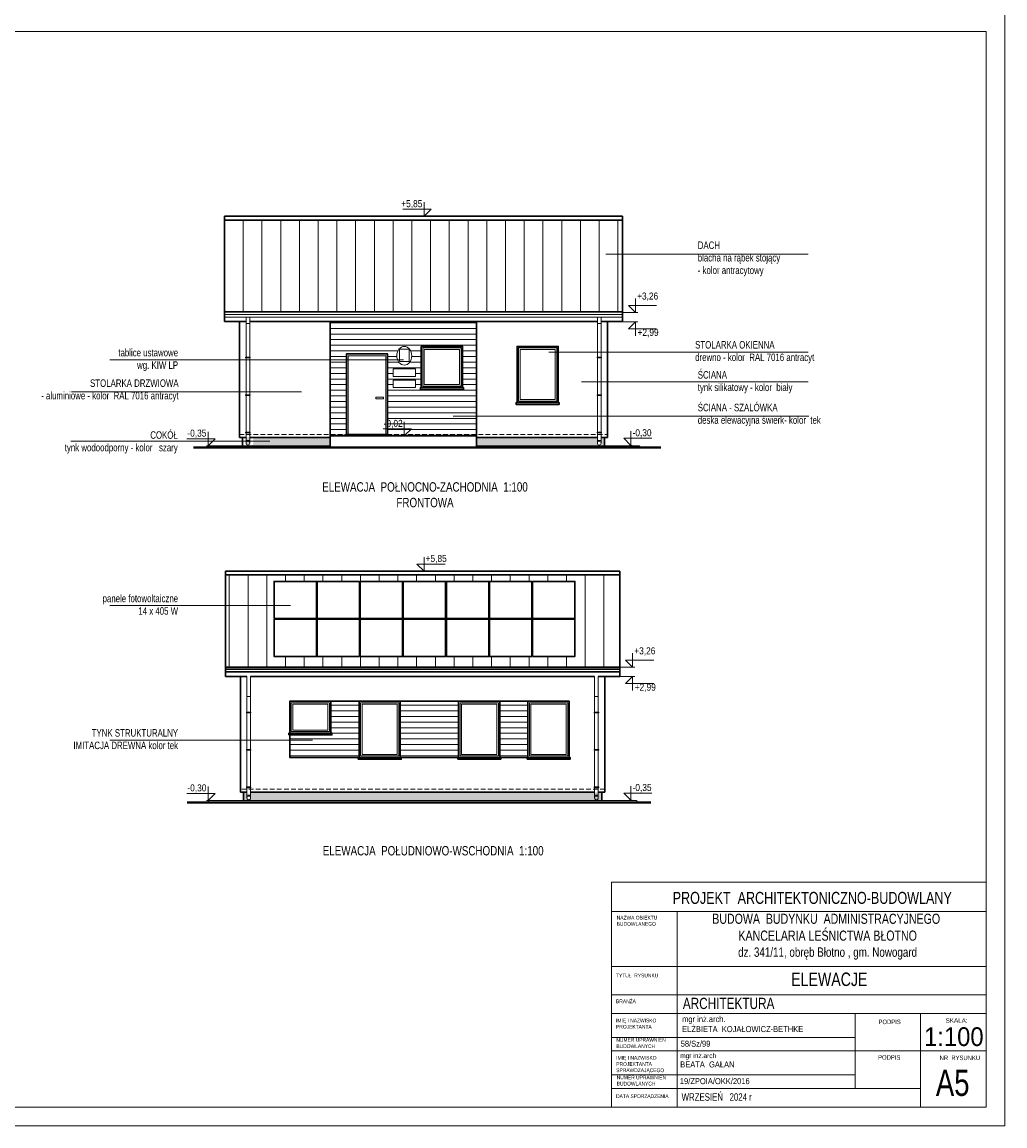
# Model space of a CAD drawing. Header units: inches. Extents: x 53031 to 98566, y -51777 to -15616.
# Tile 4 of 45: x 54793 to 57416, y -22242 to -19297. Entities that reach past the tile are written whole.
import ezdxf
from ezdxf.enums import TextEntityAlignment as Align

# ---------------------------------------------------------------- set-up
doc = ezdxf.new("R2010")
doc.units = ezdxf.units.IN
doc.header["$MEASUREMENT"] = 0
doc.linetypes.add('HIDDEN', pattern=[0.375, 0.25, -0.125])
doc.layers.get('0').update_dxf_attribs({"lineweight": 0})
for name, color, linetype, lineweight in [('16a-elew.cienka', 251, 'Continuous', 0), ('A--tabelka rysunku', 7, 'Continuous', 0), ('p--elewacja', 46, 'Continuous', 30), ('p--elewacja cienka', 251, 'Continuous', 0), ('p--koty wysok.', 141, 'Continuous', 0), ('p--opisy elewacji', 43, 'Continuous', 5), ('p--podpis rysunku', 7, 'Continuous', 0), ('p--tablice państwowe', 1, 'Continuous', 0)]:
    doc.layers.add(name, color=color, linetype=linetype, lineweight=lineweight)
doc.styles.add('1-50', font='arial.ttf', dxfattribs={"width": 0.75, "height": 12.5})
doc.styles.add('1-500', font='arial.ttf', dxfattribs={"width": 0.75, "height": 1.25})
doc.styles.add('Arial narrow', font='arial.ttf', dxfattribs={"width": 0.75})
doc.styles.get("Standard").update_dxf_attribs({"font": 'arial.ttf', "width": 0.75})
doc.styles.add('STYL-1', font='arial.ttf', dxfattribs={"width": 0.75})

# ---------------------------------------------------------------- blocks, each defined once
blk = doc.blocks.new('kota wykoń')
for p, q in [((0, 25), (0, 0)), ((0, 0), (-12.5, 12.5)), ((-12.5, 12.5), (37.5, 12.5))]:
    blk.add_line(p, q)
at = {"lineweight": 0}
blk.add_line((-2.5, 0), (2.5, 0), dxfattribs=at)

msp = doc.modelspace()

# ---------------------------------------------------------------- hatches: boundary and pattern name
at = {"layer": '16a-elew.cienka'}
h = msp.add_hatch(dxfattribs=at)
h.set_pattern_fill('ANSI31', color=256, scale=120, angle=135, style=0)
h.paths.add_polyline_path([(55692.182, -21109.218), (55617.182, -21109.218), (55617.182, -21194.218), (55617.182, -21194.218), (55619.682, -21194.218), (55619.682, -21199.218), (55507.182, -21199.218), (55507.182, -21259.218), (55692.182, -21259.218)])
h = msp.add_hatch(dxfattribs=at)
h.set_pattern_fill('ANSI31', color=256, scale=120, angle=135, style=0)
h.paths.add_polyline_path([(55957.854, -21109.218), (55802.182, -21109.218), (55802.182, -21259.218), (55957.854, -21259.218)])
h = msp.add_hatch(dxfattribs=at)
h.set_pattern_fill('ANSI31', color=256, scale=120, angle=135, style=0)
h.paths.add_polyline_path([(56067.854, -21109.218), (56142.854, -21109.218), (56142.854, -21259.218), (56067.854, -21259.218)])
at = {"layer": 'p--elewacja cienka', "linetype": 'Continuous', "lineweight": 5}
h = msp.add_hatch(dxfattribs=at)
h.set_pattern_fill('ANSI31', color=256, scale=400, angle=45, style=0)
h.set_pattern_definition([(90, (382.86, 1339.57), (-50, 3e-15), [])])
h.paths.add_polyline_path([(56416.774, -20071.978), (56416.774, -19825.534), (55306.554, -19825.534), (55306.554, -20071.978)])
h = msp.add_hatch(dxfattribs=at)
h.set_pattern_fill('02-Tynk zaprawa', color=256, scale=10, angle=180, style=0)
h.set_pattern_definition([(170, (103451.703, 275.835), (0.285407, 30.412473), [0, -10]), (168, (103448.703, 270.835), (3.302908, 29.968163), [0, -10]), (-177, (103455.703, 268.835), (-6.563226, 29.697206), [0, -15]), (-98, (103454.703, 270.335), (-41.559146, -8.29683), [0, -5]), (157, (103455.703, 269.335), (-6.688163, 35.429768), [0, -8]), (122, (103457.703, 266.835), (-37.630472, -5.826453), [0, -6]), (101, (103457.703, 272.835), (36.947797, 14.31294), [0, -9]), (140, (103451.703, 275.835), (28.30916, 41.51616), [0, -10]), (88, (103448.703, 270.835), (40.080332, 1.602193), [0, -10]), (-137, (103455.7, 268.835), (-51.39665, 47.78477), [0, -15]), (-168, (103454.703, 270.335), (-19.931417, 26.433664), [0, -5]), (117, (103455.703, 269.335), (16.75938, 30.985855), [0, -9]), (174, (103457.7027, 266.835), (-15.492735, -3.9019435), [0, -6]), (42, (103457.703, 272.835), (37.989413, -31.73018), [0, -43]), (98, (103451.703, 275.835), (29.012177, 9.126533), [1, -10]), (-168, (103448.703, 270.835), (-9.171794, 28.720693), [1, -10]), (143, (103455.703, 268.835), (14.061273, 26.96814), [1, -15]), (-78, (103454.703, 270.335), (-36.21514, -22.010534), [1, -5]), (77, (103455.703, 269.335), (33.730123, 12.73887), [1, -8]), (-161, (103457.703, 266.835), (-2.787893, -37.976672), [1, -6]), (171, (103457.703, 272.835), (-0.812874, 39.614887), [1, -9]), (-88, (103451.703, 275.835), (-49.795044, -6.74193), [1, -10]), (-118, (103448.703, 270.835), (-36.726318, 16.13002), [1, -10]), (37, (103455.7, 268.835), (46.12023, -52.89541), [1, -15]), (68, (103454.703, 270.335), (33.060008, 1.742376), [1, -5]), (-127, (103455.703, 269.335), (-35.19673, 1.479925), [1, -9]), (54, (103457.7027, 266.835), (4.3671853, 15.3680738), [1, -6]), (142, (103457.703, 272.835), (24.651337, 42.922157), [1, -43]), (98, (103451.603, 275.835), (29.012177, 9.126533), [1, -10]), (-168, (103448.603, 270.835), (-9.171794, 28.720693), [1, -10]), (143, (103455.603, 268.835), (14.061273, 26.96814), [1, -15]), (-78, (103454.603, 270.335), (-36.21514, -22.010534), [1, -5]), (77, (103455.603, 269.335), (33.730123, 12.73887), [1, -8]), (-161, (103457.803, 266.835), (-2.787893, -37.976672), [1, -6]), (171, (103457.803, 272.835), (-0.812874, 39.614887), [1, -9]), (-88, (103451.603, 275.835), (-49.795044, -6.74193), [1, -10]), (-118, (103448.603, 270.835), (-36.726318, 16.13002), [1, -10]), (37, (103455.6, 268.835), (46.12023, -52.89541), [1, -15]), (68, (103454.603, 270.335), (33.060008, 1.742376), [1, -5]), (-127, (103455.603, 269.335), (-35.19673, 1.479925), [1, -9]), (54, (103457.8027, 266.835), (4.3671853, 15.3680738), [1, -6]), (142, (103457.803, 272.835), (24.651337, 42.922157), [1, -43])])
h.paths.add_polyline_path([(55614.914, -20427.714), (55390.814, -20427.714), (55390.814, -20405.714), (55400.164, -20405.714), (55400.164, -20413.335), (55400.164, -20420.964, 1), (55410.164, -20420.964), (55410.164, -20413.335), (55410.164, -20405.714), (55614.914, -20405.714)])
h = msp.add_hatch(dxfattribs=at)
h.set_pattern_fill('02-Tynk zaprawa', color=256, scale=10, angle=180, style=0)
h.set_pattern_definition([(170, (103451.703, 275.835), (0.285407, 30.412473), [0, -10]), (168, (103448.703, 270.835), (3.302908, 29.968163), [0, -10]), (-177, (103455.703, 268.835), (-6.563226, 29.697206), [0, -15]), (-98, (103454.703, 270.335), (-41.559146, -8.29683), [0, -5]), (157, (103455.703, 269.335), (-6.688163, 35.429768), [0, -8]), (122, (103457.703, 266.835), (-37.630472, -5.826453), [0, -6]), (101, (103457.703, 272.835), (36.947797, 14.31294), [0, -9]), (140, (103451.703, 275.835), (28.30916, 41.51616), [0, -10]), (88, (103448.703, 270.835), (40.080332, 1.602193), [0, -10]), (-137, (103455.7, 268.835), (-51.39665, 47.78477), [0, -15]), (-168, (103454.703, 270.335), (-19.931417, 26.433664), [0, -5]), (117, (103455.703, 269.335), (16.75938, 30.985855), [0, -9]), (174, (103457.7027, 266.835), (-15.492735, -3.9019435), [0, -6]), (42, (103457.703, 272.835), (37.989413, -31.73018), [0, -43]), (98, (103451.703, 275.835), (29.012177, 9.126533), [1, -10]), (-168, (103448.703, 270.835), (-9.171794, 28.720693), [1, -10]), (143, (103455.703, 268.835), (14.061273, 26.96814), [1, -15]), (-78, (103454.703, 270.335), (-36.21514, -22.010534), [1, -5]), (77, (103455.703, 269.335), (33.730123, 12.73887), [1, -8]), (-161, (103457.703, 266.835), (-2.787893, -37.976672), [1, -6]), (171, (103457.703, 272.835), (-0.812874, 39.614887), [1, -9]), (-88, (103451.703, 275.835), (-49.795044, -6.74193), [1, -10]), (-118, (103448.703, 270.835), (-36.726318, 16.13002), [1, -10]), (37, (103455.7, 268.835), (46.12023, -52.89541), [1, -15]), (68, (103454.703, 270.335), (33.060008, 1.742376), [1, -5]), (-127, (103455.703, 269.335), (-35.19673, 1.479925), [1, -9]), (54, (103457.7027, 266.835), (4.3671853, 15.3680738), [1, -6]), (142, (103457.703, 272.835), (24.651337, 42.922157), [1, -43]), (98, (103451.603, 275.835), (29.012177, 9.126533), [1, -10]), (-168, (103448.603, 270.835), (-9.171794, 28.720693), [1, -10]), (143, (103455.603, 268.835), (14.061273, 26.96814), [1, -15]), (-78, (103454.603, 270.335), (-36.21514, -22.010534), [1, -5]), (77, (103455.603, 269.335), (33.730123, 12.73887), [1, -8]), (-161, (103457.803, 266.835), (-2.787893, -37.976672), [1, -6]), (171, (103457.803, 272.835), (-0.812874, 39.614887), [1, -9]), (-88, (103451.603, 275.835), (-49.795044, -6.74193), [1, -10]), (-118, (103448.603, 270.835), (-36.726318, 16.13002), [1, -10]), (37, (103455.6, 268.835), (46.12023, -52.89541), [1, -15]), (68, (103454.603, 270.335), (33.060008, 1.742376), [1, -5]), (-127, (103455.603, 269.335), (-35.19673, 1.479925), [1, -9]), (54, (103457.8027, 266.835), (4.3671853, 15.3680738), [1, -6]), (142, (103457.803, 272.835), (24.651337, 42.922157), [1, -43])])
h.paths.add_polyline_path([(56005.614, -20427.714), (56005.614, -20405.714), (56328.164, -20405.714), (56328.164, -20413.335), (56328.164, -20420.964, 1), (56338.164, -20420.964), (56338.164, -20413.335), (56338.164, -20405.714), (56347.514, -20405.714), (56347.514, -20427.714)])
h = msp.add_hatch(dxfattribs=at)
h.set_pattern_fill('ANSI31', color=256, scale=400, angle=45, style=0)
h.set_pattern_definition([(90, (345.653, 76.17), (-50, 3e-15), [])])
h.paths.add_polyline_path([(56388.014, -21018.548), (56388.014, -20772.105), (55335.314, -20772.105), (55335.314, -20854.385), (55335.314, -21018.548), (56387.994, -21018.548)])
h.paths.add_polyline_path([(55695.064, -20888.695), (55808.064, -20888.695), (55808.064, -20789.695), (55695.064, -20789.695)], flags=16)
h.paths.add_polyline_path([(55695.064, -20890.695), (55808.064, -20890.695), (55808.064, -20989.695), (55695.064, -20989.695)], flags=16)
h.paths.add_polyline_path([(55580.064, -20888.695), (55693.064, -20888.695), (55693.064, -20789.695), (55580.064, -20789.695)], flags=16)
h.paths.add_polyline_path([(55580.064, -20890.695), (55693.064, -20890.695), (55693.064, -20989.695), (55580.064, -20989.695)], flags=16)
h.paths.add_polyline_path([(55465.064, -20888.695), (55578.064, -20888.695), (55578.064, -20789.695), (55465.064, -20789.695)], flags=16)
h.paths.add_polyline_path([(55465.064, -20890.695), (55578.064, -20890.695), (55578.064, -20989.695), (55465.064, -20989.695)], flags=16)
h.paths.add_polyline_path([(55810.064, -20888.695), (55923.064, -20888.695), (55923.064, -20789.695), (55810.064, -20789.695)], flags=16)
h.paths.add_polyline_path([(55810.064, -20890.695), (55923.064, -20890.695), (55923.064, -20989.695), (55810.064, -20989.695)], flags=16)
h.paths.add_polyline_path([(55925.064, -20888.695), (56038.064, -20888.695), (56038.064, -20789.695), (55925.064, -20789.695)], flags=16)
h.paths.add_polyline_path([(55925.064, -20890.695), (56038.064, -20890.695), (56038.064, -20989.695), (55925.064, -20989.695)], flags=16)
h.paths.add_polyline_path([(56040.064, -20888.695), (56153.064, -20888.695), (56153.064, -20789.695), (56040.064, -20789.695)], flags=16)
h.paths.add_polyline_path([(56040.064, -20890.695), (56153.064, -20890.695), (56153.064, -20989.695), (56040.064, -20989.695)], flags=16)
h.paths.add_polyline_path([(56155.064, -20888.695), (56268.064, -20888.695), (56268.064, -20789.695), (56155.064, -20789.695)], flags=16)
h.paths.add_polyline_path([(56155.064, -20890.695), (56268.064, -20890.695), (56268.064, -20989.695), (56155.064, -20989.695)], flags=16)
h = msp.add_hatch(dxfattribs=at)
h.set_pattern_fill('02-Tynk zaprawa', color=256, scale=10, style=0)
h.set_pattern_definition([(10, (8279.125, 275.835), (-0.285407, 30.412473), [0, -10]), (12, (8282.125, 270.835), (-3.302908, 29.968163), [0, -10]), (-3, (8275.125, 268.835), (6.563226, 29.697206), [0, -15]), (-82, (8276.125, 270.335), (41.559146, -8.29683), [0, -5]), (23, (8275.125, 269.335), (6.688163, 35.429768), [0, -8]), (58, (8273.125, 266.835), (37.630472, -5.826453), [0, -6]), (79, (8273.125, 272.835), (-36.947797, 14.31294), [0, -9]), (40, (8279.125, 275.835), (-28.30916, 41.51616), [0, -10]), (92, (8282.125, 270.835), (-40.080332, 1.602193), [0, -10]), (-43, (8275.125, 268.835), (51.39665, 47.78477), [0, -15]), (-12, (8276.125, 270.335), (19.931417, 26.433664), [0, -5]), (63, (8275.125, 269.335), (-16.75938, 30.985855), [0, -9]), (6, (8273.125, 266.835), (15.492735, -3.9019435), [0, -6]), (138, (8273.125, 272.835), (-37.989413, -31.73018), [0, -43]), (82, (8279.125, 275.835), (-29.012177, 9.126533), [1, -10]), (-12, (8282.125, 270.835), (9.171794, 28.720693), [1, -10]), (37, (8275.125, 268.835), (-14.061273, 26.96814), [1, -15]), (-102, (8276.125, 270.335), (36.21514, -22.010534), [1, -5]), (103, (8275.125, 269.335), (-33.730123, 12.73887), [1, -8]), (-19, (8273.125, 266.835), (2.787893, -37.976672), [1, -6]), (9, (8273.125, 272.835), (0.812874, 39.614887), [1, -9]), (-92, (8279.125, 275.835), (49.795044, -6.74193), [1, -10]), (-62, (8282.125, 270.835), (36.726318, 16.13002), [1, -10]), (143, (8275.125, 268.835), (-46.12023, -52.89541), [1, -15]), (112, (8276.125, 270.335), (-33.060008, 1.742376), [1, -5]), (-53, (8275.125, 269.335), (35.19673, 1.479925), [1, -9]), (126, (8273.125, 266.835), (-4.3671853, 15.3680738), [1, -6]), (38, (8273.125, 272.835), (-24.651337, 42.922157), [1, -43]), (82, (8279.225, 275.835), (-29.012177, 9.126533), [1, -10]), (-12, (8282.225, 270.835), (9.171794, 28.720693), [1, -10]), (37, (8275.225, 268.835), (-14.061273, 26.96814), [1, -15]), (-102, (8276.225, 270.335), (36.21514, -22.010534), [1, -5]), (103, (8275.225, 269.335), (-33.730123, 12.73887), [1, -8]), (-19, (8273.025, 266.835), (2.787893, -37.976672), [1, -6]), (9, (8273.025, 272.835), (0.812874, 39.614887), [1, -9]), (-92, (8279.225, 275.835), (49.795044, -6.74193), [1, -10]), (-62, (8282.225, 270.835), (36.726318, 16.13002), [1, -10]), (143, (8275.225, 268.835), (-46.12023, -52.89541), [1, -15]), (112, (8276.225, 270.335), (-33.060008, 1.742376), [1, -5]), (-53, (8275.225, 269.335), (35.19673, 1.479925), [1, -9]), (126, (8273.025, 266.835), (-4.3671853, 15.3680738), [1, -6]), (38, (8273.025, 272.835), (-24.651337, 42.922157), [1, -43])])
h.paths.add_polyline_path([(56340.014, -21374.218), (56340.014, -21352.218), (55402.664, -21352.218), (55402.664, -21359.839), (55402.664, -21367.468, -1), (55392.664, -21367.468), (55392.664, -21359.839), (55392.664, -21352.218), (55383.314, -21352.218), (55383.314, -21374.218)])

# ---------------------------------------------------------------- linework, layer by layer
at = {"layer": 'A--tabelka rysunku', "linetype": 'Continuous'}
for p, q in [((57365.894, -21592.433), (56365.894, -21592.433)), ((57365.894, -21670.558), (56365.894, -21670.558)), ((56540.894, -21670.558), (56540.894, -22192.433)), ((57365.894, -21817.433), (56365.894, -21817.433)), ((57365.894, -21817.433), (56365.894, -21817.433)), ((57365.894, -21892.433), (56365.894, -21892.433)), ((57365.894, -21942.433), (56365.894, -21942.433)), ((57015.894, -22142.433), (57015.894, -21942.433)), ((57190.894, -22192.433), (57190.894, -21942.433)), ((57015.894, -22006.433), (56365.894, -22006.433)), ((57190.894, -22042.433), (56365.894, -22042.433)), ((57190.894, -22042.433), (57365.894, -22042.433)), ((57015.894, -22106.433), (56365.894, -22106.433)), ((57190.894, -22142.433), (56365.894, -22142.433))]:
    msp.add_line(p, q, dxfattribs=at)
for points in [[(53215.894, -22242.433), (57415.894, -22242.433), (57415.894, -19272.433), (53215.894, -19272.433)], [(53405.894, -22192.433), (57365.894, -22192.433), (57365.894, -19322.433), (53405.894, -19322.433)], [(56365.894, -22192.433), (57365.894, -22192.433), (57365.894, -21592.433), (56365.894, -21592.433)]]:
    msp.add_lwpolyline(points, close=True, dxfattribs=at)
at = {"layer": 'p--elewacja', "ltscale": 35}
for p, q in [((56395.514, -19815.534), (55333.014, -19815.534)), ((55333.014, -20096.714), (55333.014, -19815.534)), ((56395.514, -20096.714), (56395.514, -19815.534)), ((56395.514, -19825.534), (55333.014, -19825.534)), ((56395.514, -20070.714), (55333.014, -20070.714)), ((55390.364, -20096.714), (55333.014, -20096.714)), ((55373.014, -20405.714), (55373.014, -20096.714)), ((56328.164, -20096.714), (55400.364, -20096.714)), ((55614.914, -20432.714), (55614.914, -20096.714)), ((56005.614, -20432.714), (56005.614, -20096.714)), ((56395.514, -20096.714), (56338.164, -20096.714)), ((56355.514, -20405.714), (56355.514, -20096.714)), ((55373.014, -20405.714), (55390.364, -20405.714)), ((55381.014, -20427.714), (55381.014, -20405.714)), ((55400.364, -20405.714), (55614.914, -20405.714)), ((55614.914, -20401.714), (56005.614, -20401.714)), ((55768.174, -20397.714), (55658.174, -20397.714)), ((56005.614, -20405.714), (56328.164, -20405.714)), ((56338.164, -20405.714), (56355.514, -20405.714)), ((56347.514, -20427.714), (56347.514, -20405.714)), ((55335.314, -20762.105), (56388.014, -20762.105)), ((55335.314, -21043.218), (55335.314, -20762.105)), ((56388.014, -21043.218), (56388.014, -20762.105)), ((55335.314, -20772.105), (56388.014, -20772.105)), ((55335.314, -21018.548), (56388.014, -21018.548)), ((55335.314, -21023.718), (56388.014, -21023.718)), ((55335.314, -21031.218), (56388.014, -21031.218)), ((55335.314, -21043.218), (55392.664, -21043.218)), ((55375.314, -21352.218), (55375.314, -21043.218)), ((55402.664, -21043.218), (56320.664, -21043.218)), ((56330.664, -21043.218), (56388.014, -21043.218)), ((56348.014, -21352.218), (56348.014, -21043.218)), ((55392.664, -21352.218), (55375.314, -21352.218)), ((55383.314, -21374.218), (55383.314, -21352.218)), ((56320.664, -21352.218), (55402.664, -21352.218)), ((56348.014, -21352.218), (56330.664, -21352.218)), ((56340.014, -21374.218), (56340.014, -21352.218))]:
    msp.add_line(p, q, dxfattribs=at)
at = {"layer": 'p--elewacja', "color": 104, "lineweight": 40, "ltscale": 35}
for p, q in [((55250.572, -20432.714), (56497.78, -20432.714)), ((56470.456, -21379.218), (55233.048, -21379.218))]:
    msp.add_line(p, q, dxfattribs=at)
at = {"layer": 'p--elewacja', "ltscale": 35}
for points in [[(55968.214, -20272.714), (55858.214, -20272.714), (55858.214, -20162.714), (55968.214, -20162.714)], [(56223.645, -20312.714), (56113.645, -20312.714), (56113.645, -20162.714), (56223.645, -20162.714)], [(55970.714, -20277.714), (55855.714, -20277.714), (55855.714, -20272.714), (55970.714, -20272.714)], [(56226.145, -20317.714), (56111.145, -20317.714), (56111.145, -20312.714), (56226.145, -20312.714)], [(55465.064, -20888.695), (55578.064, -20888.695), (55578.064, -20789.695), (55465.064, -20789.695)], [(55580.064, -20888.695), (55693.064, -20888.695), (55693.064, -20789.695), (55580.064, -20789.695)], [(55695.064, -20888.695), (55808.064, -20888.695), (55808.064, -20789.695), (55695.064, -20789.695)], [(55810.064, -20888.695), (55923.064, -20888.695), (55923.064, -20789.695), (55810.064, -20789.695)], [(55925.064, -20888.695), (56038.064, -20888.695), (56038.064, -20789.695), (55925.064, -20789.695)], [(56040.064, -20888.695), (56153.064, -20888.695), (56153.064, -20789.695), (56040.064, -20789.695)], [(56155.064, -20888.695), (56268.064, -20888.695), (56268.064, -20789.695), (56155.064, -20789.695)], [(55465.064, -20890.695), (55578.064, -20890.695), (55578.064, -20989.695), (55465.064, -20989.695)], [(55580.064, -20890.695), (55693.064, -20890.695), (55693.064, -20989.695), (55580.064, -20989.695)], [(55695.064, -20890.695), (55808.064, -20890.695), (55808.064, -20989.695), (55695.064, -20989.695)], [(55810.064, -20890.695), (55923.064, -20890.695), (55923.064, -20989.695), (55810.064, -20989.695)], [(55925.064, -20890.695), (56038.064, -20890.695), (56038.064, -20989.695), (55925.064, -20989.695)], [(56040.064, -20890.695), (56153.064, -20890.695), (56153.064, -20989.695), (56040.064, -20989.695)], [(56155.064, -20890.695), (56268.064, -20890.695), (56268.064, -20989.695), (56155.064, -20989.695)], [(55507.182, -21194.218), (55617.182, -21194.218), (55617.182, -21109.218), (55507.182, -21109.218)], [(55692.182, -21109.218), (55617.182, -21109.218), (55617.182, -21194.218), (55617.182, -21194.218), (55619.682, -21194.218), (55619.682, -21199.218), (55507.182, -21199.218), (55507.182, -21259.218), (55692.182, -21259.218)], [(55692.182, -21259.218), (55802.182, -21259.218), (55802.182, -21109.218), (55692.182, -21109.218)], [(55957.854, -21109.218), (55802.182, -21109.218), (55802.182, -21259.218), (55957.854, -21259.218)], [(55957.854, -21259.218), (56067.854, -21259.218), (56067.854, -21109.218), (55957.854, -21109.218)], [(56067.854, -21109.218), (56142.854, -21109.218), (56142.854, -21259.218), (56067.854, -21259.218)], [(56142.854, -21259.218), (56252.854, -21259.218), (56252.854, -21109.218), (56142.854, -21109.218)], [(55504.682, -21199.218), (55619.682, -21199.218), (55619.682, -21194.218), (55504.682, -21194.218)], [(55689.682, -21264.218), (55804.682, -21264.218), (55804.682, -21259.218), (55689.682, -21259.218)], [(55955.354, -21264.218), (56070.354, -21264.218), (56070.354, -21259.218), (55955.354, -21259.218)], [(56140.354, -21264.218), (56255.354, -21264.218), (56255.354, -21259.218), (56140.354, -21259.218)]]:
    msp.add_lwpolyline(points, close=True, dxfattribs=at)
msp.add_lwpolyline([(55658.174, -20397.714), (55658.174, -20182.714), (55768.174, -20182.714), (55768.174, -20397.714)], dxfattribs=at)
at = {"layer": 'p--elewacja cienka', "lineweight": 5}
for p, q in [((56395.514, -20077.214), (55333.014, -20077.214)), ((56395.514, -20084.714), (55333.014, -20084.714)), ((55390.364, -20420.964), (55390.364, -20084.714)), ((55400.364, -20420.964), (55400.364, -20084.714)), ((56328.164, -20420.964), (56328.164, -20084.714)), ((56338.164, -20420.964), (56338.164, -20084.714)), ((55390.364, -20101.509), (55400.364, -20101.509)), ((55614.914, -20099.714), (56005.614, -20099.714)), ((56338.164, -20101.509), (56328.164, -20101.509)), ((55614.914, -20114.714), (56005.614, -20114.714)), ((55614.914, -20129.714), (56005.614, -20129.714)), ((55614.914, -20144.714), (56005.614, -20144.714)), ((55614.914, -20159.714), (56005.614, -20159.714)), ((55390.364, -20191.63), (55400.364, -20191.63)), ((55614.914, -20174.714), (55795.738, -20174.714)), ((55614.914, -20189.714), (55658.174, -20189.714)), ((55768.174, -20189.714), (55792.885, -20189.714)), ((55829.905, -20174.714), (55858.214, -20174.714)), ((55832.757, -20189.714), (55858.214, -20189.714)), ((55968.214, -20174.714), (56005.614, -20174.714)), ((55968.214, -20189.714), (56005.614, -20189.714)), ((56338.164, -20191.63), (56328.164, -20191.63)), ((55614.914, -20204.714), (55658.174, -20204.714)), ((55614.914, -20219.714), (55658.174, -20219.714)), ((55768.174, -20204.714), (55798.157, -20204.714)), ((55768.174, -20219.714), (55858.214, -20219.714)), ((55827.486, -20204.714), (55858.214, -20204.714)), ((55968.214, -20204.714), (56005.614, -20204.714)), ((55968.214, -20219.714), (56005.614, -20219.714)), ((55614.914, -20234.714), (55658.174, -20234.714)), ((55614.914, -20249.714), (55658.174, -20249.714)), ((55768.174, -20234.714), (55782.821, -20234.714)), ((55768.174, -20249.714), (55858.214, -20249.714)), ((55842.821, -20234.714), (55858.214, -20234.714)), ((55968.214, -20234.714), (56005.614, -20234.714)), ((55968.214, -20249.714), (56005.614, -20249.714)), ((55614.914, -20264.714), (55658.174, -20264.714)), ((55614.914, -20279.714), (55658.174, -20279.714)), ((55768.174, -20264.714), (55782.821, -20264.714)), ((55768.174, -20279.714), (56005.614, -20279.714)), ((55842.821, -20264.714), (55858.214, -20264.714)), ((55968.214, -20264.714), (56005.614, -20264.714)), ((55614.914, -20294.714), (55658.174, -20294.714)), ((55614.914, -20309.714), (55658.174, -20309.714)), ((55768.174, -20294.714), (56005.614, -20294.714)), ((55768.174, -20309.714), (56005.614, -20309.714)), ((55614.914, -20324.714), (55658.174, -20324.714)), ((55614.914, -20339.714), (55658.174, -20339.714)), ((55768.174, -20324.714), (56005.614, -20324.714)), ((55768.174, -20339.714), (56005.614, -20339.714)), ((55614.914, -20354.714), (55658.174, -20354.714)), ((55614.914, -20369.714), (55658.174, -20369.714)), ((55768.174, -20354.714), (56005.614, -20354.714)), ((55768.174, -20369.714), (56005.614, -20369.714)), ((55614.914, -20384.714), (55658.174, -20384.714)), ((55614.914, -20399.714), (56005.614, -20399.714)), ((55768.174, -20384.714), (56005.614, -20384.714)), ((55289.014, -20427.714), (55614.914, -20427.714)), ((55390.364, -20413.335), (55400.364, -20413.335)), ((56439.514, -20427.714), (56005.614, -20427.714)), ((56338.164, -20413.335), (56328.164, -20413.335)), ((55392.664, -21367.468), (55392.664, -21043.218)), ((55402.664, -21367.468), (55402.664, -21043.218)), ((56320.664, -21367.468), (56320.664, -21043.218)), ((56330.664, -21367.468), (56330.664, -21043.218)), ((55392.664, -21367.468), (55392.664, -21080.218)), ((55402.664, -21367.468), (55402.664, -21080.218)), ((56320.664, -21367.468), (56320.664, -21080.218)), ((56330.664, -21367.468), (56330.664, -21080.218)), ((55392.664, -21097.013), (55402.664, -21097.013)), ((56330.664, -21097.013), (56320.664, -21097.013)), ((55392.664, -21138.134), (55402.664, -21138.134)), ((56330.664, -21138.134), (56320.664, -21138.134)), ((55291.314, -21374.218), (56432.014, -21374.218)), ((55392.664, -21359.839), (55402.664, -21359.839)), ((56330.664, -21359.839), (56320.664, -21359.839))]:
    msp.add_line(p, q, dxfattribs=at)
at = {"layer": 'p--elewacja cienka', "linetype": 'HIDDEN', "lineweight": 5, "ltscale": 50}
for p, q in [((55373.014, -20397.714), (56355.514, -20397.714)), ((56348.014, -21344.218), (55375.314, -21344.218))]:
    msp.add_line(p, q, dxfattribs=at)
at = {"layer": 'p--elewacja cienka', "lineweight": 5}
for points in [[(55964.214, -20268.714), (55862.214, -20268.714), (55862.214, -20166.714), (55964.214, -20166.714)], [(55960.214, -20264.714), (55866.214, -20264.714), (55866.214, -20170.714), (55960.214, -20170.714)], [(56219.645, -20308.714), (56117.645, -20308.714), (56117.645, -20166.714), (56219.645, -20166.714)], [(56215.645, -20304.714), (56121.645, -20304.714), (56121.645, -20170.714), (56215.645, -20170.714)], [(55401.364, -20191.63), (55389.364, -20191.63), (55389.364, -20193.63), (55401.364, -20193.63)], [(55763.174, -20187.714), (55763.174, -20397.714), (55663.174, -20397.714), (55663.174, -20187.714)], [(56327.164, -20191.63), (56339.164, -20191.63), (56339.164, -20193.63), (56327.164, -20193.63)], [(55401.364, -20291.63), (55389.364, -20291.63), (55389.364, -20293.63), (55401.364, -20293.63)], [(55757.12, -20298.289), (55736.444, -20298.289), (55736.444, -20302.8), (55757.12, -20302.8)], [(56327.164, -20291.63), (56339.164, -20291.63), (56339.164, -20293.63), (56327.164, -20293.63)], [(55401.364, -20391.63), (55389.364, -20391.63), (55389.364, -20393.63), (55401.364, -20393.63)], [(56327.164, -20391.63), (56339.164, -20391.63), (56339.164, -20393.63), (56327.164, -20393.63)], [(55511.182, -21190.218), (55613.182, -21190.218), (55613.182, -21113.218), (55511.182, -21113.218)], [(55696.182, -21255.218), (55798.182, -21255.218), (55798.182, -21113.218), (55696.182, -21113.218)], [(55961.854, -21255.218), (56063.854, -21255.218), (56063.854, -21113.218), (55961.854, -21113.218)], [(56146.854, -21255.218), (56248.854, -21255.218), (56248.854, -21113.218), (56146.854, -21113.218)], [(55403.664, -21138.134), (55391.664, -21138.134), (55391.664, -21140.134), (55403.664, -21140.134)], [(55515.182, -21186.218), (55609.182, -21186.218), (55609.182, -21117.218), (55515.182, -21117.218)], [(55700.182, -21251.218), (55794.182, -21251.218), (55794.182, -21117.218), (55700.182, -21117.218)], [(55965.854, -21251.218), (56059.854, -21251.218), (56059.854, -21117.218), (55965.854, -21117.218)], [(56150.854, -21251.218), (56244.854, -21251.218), (56244.854, -21117.218), (56150.854, -21117.218)], [(56319.664, -21138.134), (56331.664, -21138.134), (56331.664, -21140.134), (56319.664, -21140.134)], [(55403.664, -21238.134), (55391.664, -21238.134), (55391.664, -21240.134), (55403.664, -21240.134)], [(56319.664, -21238.134), (56331.664, -21238.134), (56331.664, -21240.134), (56319.664, -21240.134)], [(55403.664, -21338.134), (55391.664, -21338.134), (55391.664, -21340.134), (55403.664, -21340.134)], [(56319.664, -21338.134), (56331.664, -21338.134), (56331.664, -21340.134), (56319.664, -21340.134)]]:
    msp.add_lwpolyline(points, close=True, dxfattribs=at)
for points in [[(55293.014, -20427.714), (55293.014, -20427.714), (55289.014, -20427.714), (55287.014, -20429.714), (55287.014, -20432.714)], [(56435.514, -20427.714), (56435.514, -20427.714), (56439.514, -20427.714), (56441.514, -20429.714), (56441.514, -20432.714)], [(55295.314, -21374.218), (55295.314, -21374.218), (55291.314, -21374.218), (55289.314, -21376.218), (55289.314, -21379.218)], [(56428.014, -21374.218), (56428.014, -21374.218), (56432.014, -21374.218), (56434.014, -21376.218), (56434.014, -21379.218)]]:
    msp.add_lwpolyline(points, dxfattribs=at)
for centre in [(55395.364, -20420.964), (56333.164, -20420.964), (55397.664, -21367.468), (56325.664, -21367.468)]:
    msp.add_circle(centre, 5, dxfattribs=at)
at = {"layer": 'p--koty wysok.'}
for p, q in [((56395.514, -20072.044), (56435.968, -20072.044)), ((56395.514, -20096.857), (56435.968, -20096.857)), ((56388.014, -21018.548), (56428.468, -21018.548)), ((56388.014, -21043.361), (56428.468, -21043.361))]:
    msp.add_line(p, q, dxfattribs=at)
at = {"layer": 'p--opisy elewacji', "linetype": 'Continuous', "lineweight": 5}
for p, q in [((56891.142, -19917.004), (56350.293, -19917.004)), ((55026.503, -20198.515), (55810.798, -20198.515)), ((56891.142, -20178.294), (56198.948, -20178.294)), ((56891.142, -20257.593), (56285.684, -20257.593)), ((54924.292, -20283.676), (55538.82, -20283.676)), ((56892.283, -20348.756), (55943.353, -20348.756)), ((54923.15, -20415.806), (55454.199, -20415.806)), ((55026.503, -20854.385), (55508.752, -20854.385)), ((55026.503, -21213.095), (55567.573, -21213.095))]:
    msp.add_line(p, q, dxfattribs=at)
at = {"layer": 'p--tablice państwowe', "color": 1, "linetype": 'Continuous'}
for points in [[(55825.976, -20203.234), (55799.876, -20203.234), (55799.876, -20170.507), (55825.976, -20170.507)], [(55842.821, -20242.714), (55782.821, -20242.714), (55782.821, -20222.714), (55842.821, -20222.714)], [(55842.821, -20272.714), (55782.821, -20272.714), (55782.821, -20252.714), (55842.821, -20252.714)]]:
    msp.add_lwpolyline(points, close=True, dxfattribs=at)
at = {"layer": 'p--tablice państwowe', "color": 1, "linetype": 'Continuous', "extrusion": (0, 0, -1)}
msp.add_ellipse((55812.821, -20187.714), major_axis=(0, -25), ratio=0.8, dxfattribs=at)

# ---------------------------------------------------------------- block references
at = {"layer": 'p--koty wysok.', "yscale": 1.5, "zscale": 1.5}
for p, xscale in [((55865.414, -19815.534), -1.5), ((56429.783, -20072.044), 1.5), ((55812.914, -20401.714), -1.5), ((55289.014, -20427.714), -1.5), ((56417.667, -20426.714), 1.5), ((55865.414, -20762.105), 1.5), ((56422.283, -21018.548), 1.5), ((55289.014, -21374.218), -1.5), ((56417.667, -21373.218), 1.5)]:
    msp.add_blockref('kota wykoń', p, dxfattribs=dict(at, xscale=xscale))
at = {"layer": 'p--koty wysok.', "xscale": -1.5, "yscale": 1.5, "zscale": 1.5, "rotation": 180}
for p in [(56429.783, -20096.857), (56422.283, -21043.361)]:
    msp.add_blockref('kota wykoń', p, dxfattribs=at)

# ---------------------------------------------------------------- texts
at = {"layer": 'A--tabelka rysunku', "style": 'Arial narrow'}
msp.add_text('SKALA:', height=12, dxfattribs=at).set_placement((57257.614, -21955.102), align=Align.TOP_LEFT)
at = {"layer": 'A--tabelka rysunku', "style": 'Arial narrow', "width": 0.908571}
msp.add_text('1:100', height=50, dxfattribs=at).set_placement((57200.141, -21979.304), align=Align.TOP_LEFT)
at = {"layer": 'A--tabelka rysunku', "ltscale": 35, "attachment_point": 2}
for s, insert, char_height, width, style in [('PROJEKT  ARCHITEKTONICZNO-BUDOWLANY', (56901.705, -21618.009), 32, 1255.96437, 'Arial narrow'), ('ELEWACJE ', (56947.213, -21833.193), 36, 1178.75233, 'STYL-1'), ('\\pxql;ARCHITEKTURA ', (57184.201, -21900.579), 30, 1255.96437, 'Arial narrow')]:
    msp.add_mtext(s, dxfattribs=dict(at, insert=insert, char_height=char_height, width=width, style=style))
at = {"layer": 'A--tabelka rysunku'}
for s, insert, char_height, width, attachment_point, style in [('NAZWA OBIEKTU\\PBUDOWLANEGO', (56379.743, -21681.908), 10, 554.35275, 1, 'Arial narrow'), ('{\\H0.75x;BUDOWA  BUDYNKU  ADMINISTRACYJNEGO\\P KANCELARIA LEŚNICTWA BŁOTNO\\P\\H0.9259x; dz. 341/11, obręb Błotno , gm. Nowogard}', (56938.912, -21676.226), 36, 1194.58312, 2, '1-500'), ('TYTUŁ  RYSUNKU', (56377.932, -21835.97), 10, 554.35275, 1, 'Arial narrow'), ('BRANŻA', (56377.932, -21904.983), 10, 554.35275, 1, 'Arial narrow'), ('IMIĘ I NAZWISKO \\PPROJEKTANTA', (56377.932, -21956.199), 10, 554.35275, 1, 'Arial narrow'), ('PODPIS ', (57078.599, -21958.872), 12, 554.35275, 1, 'Arial narrow'), ('NUMER UPRAWNIEŃ \\PBUDOWLANYCH', (56378.821, -22007.924), 10, 554.35275, 1, 'Arial narrow'), ('\\P58/Sz/99', (56550.52, -21988.393), 16, 554.35275, 1, 'Arial narrow'), ('IMIĘ I NAZWISKO \\PPROJEKTANTA\\PSPRAWDZAJĄCEGO', (56378.501, -22055.657), 10, 554.35275, 1, 'Arial narrow'), ('{\\H0.8333x;mgr inż.arch\\P}BEATA  GAŁAN    \\P    ', (56549.211, -22048.216), 16, 439.78357, 1, 'Arial narrow'), ('PODPIS  ', (57077.461, -22053.779), 12, 554.35275, 1, 'Arial narrow'), ('NR  RYSUNKU', (57241.586, -22054.854), 12, 144.29228, 1, 'Arial narrow'), ('NUMER UPRAWNIEŃ \\PBUDOWLANYCH', (56379.862, -22107.959), 10, 554.35275, 1, 'Arial narrow'), (' 19/ZPOIA/OKK/2016\\P       ', (56542.755, -22114.958), 16, 439.78357, 1, 'Arial narrow'), ('A5', (57231.634, -22092.303), 70, 130.1934, 1, 'Arial narrow'), ('DATA SPORZĄDZENIA', (56377.932, -22158.081), 10, 554.35275, 1, 'Arial narrow'), ('WRZESIEŃ   2024 r', (56552.9, -22155.288), 20, 554.35275, 1, 'Arial narrow')]:
    msp.add_mtext(s, dxfattribs=dict(at, insert=insert, char_height=char_height, width=width, attachment_point=attachment_point, style=style))
at = {"layer": 'A--tabelka rysunku', "insert": (56554.319, -21949.478), "char_height": 16, "width": 554.35275, "attachment_point": 1}
msp.add_mtext('{\\W0.75;mgr inż.arch.\\PELŻBIETA  KOJAŁOWICZ-BETHKE}', dxfattribs=at)
at = {"layer": 'p--koty wysok.', "char_height": 18.75, "width": 207.41597, "style": '1-50'}
for s, insert, attachment_point in [('{\\W0.85;+5,85}', (55861.045, -19772.514), 3), ('{\\W0.85;+3,26}', (56434.151, -20019.024), 1), ('{\\W0.85;+2,99}', (56435.292, -20138.14), 7), ('{\\W0.85;-0,02}', (55808.545, -20358.694), 3), ('{\\W0.85;-0,35}', (55284.645, -20384.694), 3), ('{\\W0.85;-0,30}', (56422.036, -20383.694), 1), ('{\\W0.85;+5,85}', (55869.782, -20719.085), 1), ('{\\W0.85;+3,26}', (56426.651, -20965.528), 1), ('{\\W0.85;+2,99}', (56427.792, -21084.644), 7), ('{\\W0.85;-0,30}', (55284.645, -21331.198), 3), ('{\\W0.85;-0,35}', (56422.036, -21330.198), 1)]:
    msp.add_mtext(s, dxfattribs=dict(at, insert=insert, attachment_point=attachment_point))
at = {"layer": 'p--opisy elewacji', "linetype": 'Continuous', "lineweight": 5, "char_height": 20, "style": '1-50'}
for s, insert, width, attachment_point in [('DACH\\Pblacha na rąbek stojący \\P- kolor antracytowy ', (56596.081, -19882.816), 453.79067, 1), ('tablice ustawowe \\Pwg. KIW LP ', (55209.067, -20169.268), 426.36332, 3), ('STOLARKA OKIENNA\\Pdrewno - kolor  RAL 7016 antracyt', (56589.102, -20148.449), 443.3554, 1), ('ŚCIANA \\Ptynk silikatowy - kolor  biały', (56596.081, -20228.557), 311.03592, 1), ('STOLARKA DRZWIOWA\\P- aluminiowe - kolor  RAL 7016 antracyt', (55210.473, -20250.681), 426.36332, 3), ('ŚCIANA - SZALÓWKA\\Pdeska elewacyjna świerk- kolor  tek', (56596.081, -20315.809), 397.02322, 1), ('COKÓŁ\\Ptynk wodoodporny - kolor   szary ', (55208.211, -20389.148), 394.36235, 3), ('panele fotowoltaiczne\\P14 x 405 W ', (55209.067, -20825.137), 426.36332, 3), ('TYNK STRUKTURALNY \\PIMITACJA DREWNA kolor tek', (55209.067, -21183.847), 477.79014, 3)]:
    msp.add_mtext(s, dxfattribs=dict(at, insert=insert, width=width, attachment_point=attachment_point))
at = {"layer": 'p--podpis rysunku', "char_height": 25, "attachment_point": 1}
for s, insert, width in [('\\pxqc;{\\W0.75;ELEWACJA  POŁNOCNO-ZACHODNIA  1:100\\P\\pxqc;FRONTOWA}', (55475.107, -20525.071), 785.93479), ('{\\W0.75;ELEWACJA  POŁUDNIOWO-WSCHODNIA  1:100}', (55595.23, -21495.749), 799.76704)]:
    msp.add_mtext(s, dxfattribs=dict(at, insert=insert, width=width))

doc.saveas('drawing.dxf')
